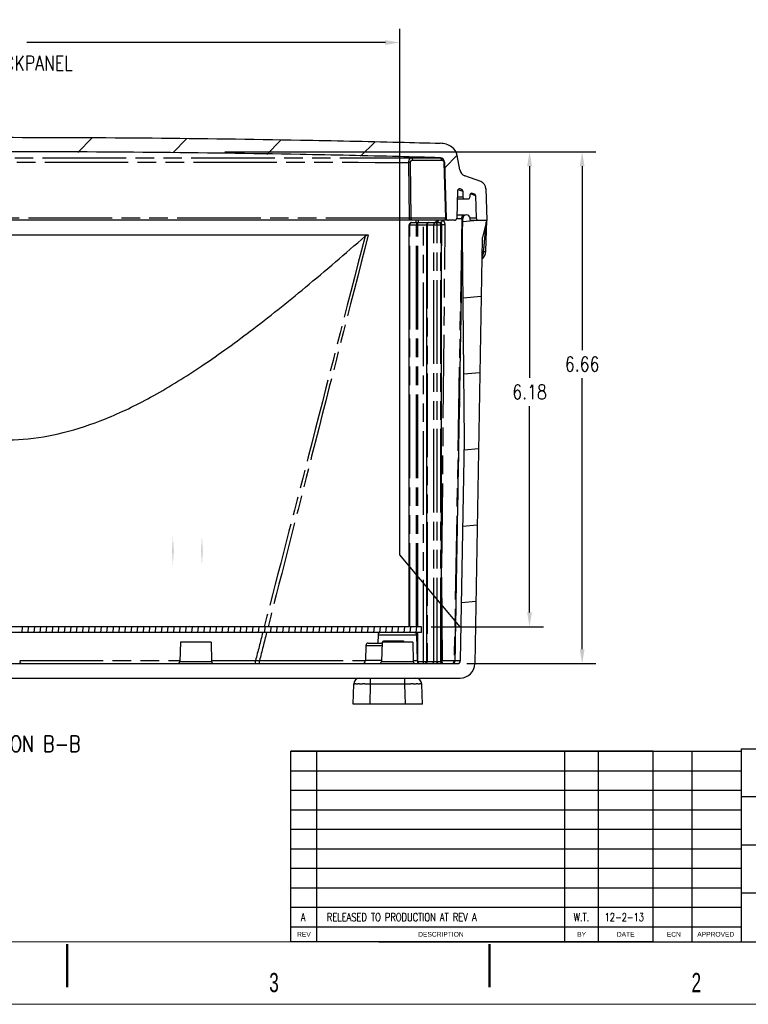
# Model space of a CAD drawing. Header units: inches. Extents: x 0 to 417, y 0 to 34.
# Tile 6 of 25: x 27 to 36, y 0 to 13. Entities that reach past the tile are written whole.
import ezdxf

# ---------------------------------------------------------------- set-up
doc = ezdxf.new("R2010")
doc.units = ezdxf.units.IN
doc.header["$LTSCALE"] = 2.42
doc.header["$MEASUREMENT"] = 0
doc.header["$PDMODE"] = 3
doc.header["$PDSIZE"] = 0.3125
doc.linetypes.add('PHANTOM', pattern=[0.8, 0.45, -0.05, 0.1, -0.05, 0.1, -0.05])
doc.layers.get('0').update_dxf_attribs({"linetype": 'CONTINUOUS'})
doc.layers.get('Defpoints').update_dxf_attribs({"linetype": 'CONTINUOUS'})
doc.layers.add('DEFAULT_3', color=7, linetype='PHANTOM')
doc.layers.add('DIMENSIONS', color=255, linetype='CONTINUOUS')
doc.styles.add('ROMAND', font='romand.shx', dxfattribs={"width": 0.8})
doc.styles.get("Standard").update_dxf_attribs({"font": 'txt', "width": 0.8})
doc.styles.add('TEXTSTYLE_2', font='txt', dxfattribs={"width": 0.88})
doc.styles.add('TEXTSTYLE_3', font='txt', dxfattribs={"width": 0.75})
doc.dimstyles.new('DIMSTYLE_1', dxfattribs={"dimtxt": 0.125, "dimasz": 0.1875, "dimexe": 0.18, "dimexo": 0.0625, "dimgap": 0.09, "dimtad": 0, "dimtih": 1, "dimtoh": 1, "dimzin": 4, "dimdsep": 46, "dimtxsty": 'Standard', "dimblk": '_FILLED', "dimblk1": '_FILLED', "dimblk2": '_FILLED', "dimcen": 0.09, "dimadec": 0, "dimazin": 0, "dimtfac": 1, "dimtofl": 0, "dimtmove": 0, "dimatfit": 3, "dimldrblk": '_FILLED', "dimfxl": 0, "dimtolj": 1, "dimtzin": 4, "dimarcsym": 0})

# ---------------------------------------------------------------- blocks, each defined once
blk = doc.blocks.new('_FILLED')
at = {"color": 0, "linetype": 'ByBlock'}
blk.add_solid([(0, 0), (-1, 0.167), (-1, -0.167)], dxfattribs=at)
blk = doc.blocks.new('*D10')
at = {"layer": 'Defpoints', "color": 0, "linetype": 'Continuous', "lineweight": 0}
for p in [(29.956, 11.099), (33.521, 11.099), (32.177, 4.915)]:
    blk.add_point(p, dxfattribs=at)
at = {"layer": 'DIMENSIONS', "color": 0, "linetype": 'Continuous', "lineweight": -2}
for p, q in [((30.019, 11.099), (33.701, 11.099)), ((33.521, 10.912), (33.521, 8.156)), ((33.521, 5.103), (33.521, 7.789)), ((32.24, 4.915), (33.701, 4.915))]:
    blk.add_line(p, q, dxfattribs=at)
at = {"layer": 'DIMENSIONS', "color": 0, "linetype": 'Continuous', "lineweight": -2, "xscale": 0.1875, "yscale": 0.1875, "zscale": 0.1875}
for p, rotation in [((33.521, 11.099), 90), ((33.521, 4.915), 270)]:
    blk.add_blockref('_FILLED', p, dxfattribs=dict(at, rotation=rotation))
at = {"layer": 'DIMENSIONS', "color": 0, "linetype": 'Continuous', "insert": (33.521, 7.973), "char_height": 0.1875, "attachment_point": 5, "style": 'ROMAND'}
blk.add_mtext('\\A1;6.18', dxfattribs=at)
blk = doc.blocks.new('*D11')
at = {"layer": 'Defpoints', "color": 0, "linetype": 'Continuous', "lineweight": 0}
for p in [(29.49, 11.099), (34.206, 11.099), (32.644, 4.435)]:
    blk.add_point(p, dxfattribs=at)
at = {"layer": 'DIMENSIONS', "color": 0, "linetype": 'Continuous', "lineweight": -2}
for p, q in [((29.553, 11.099), (34.386, 11.099)), ((34.206, 10.912), (34.206, 8.517)), ((34.206, 4.623), (34.206, 8.15)), ((32.706, 4.435), (34.386, 4.435))]:
    blk.add_line(p, q, dxfattribs=at)
at = {"layer": 'DIMENSIONS', "color": 0, "linetype": 'Continuous', "lineweight": -2, "xscale": 0.1875, "yscale": 0.1875, "zscale": 0.1875}
for p, rotation in [((34.206, 11.099), 90), ((34.206, 4.435), 270)]:
    blk.add_blockref('_FILLED', p, dxfattribs=dict(at, rotation=rotation))
at = {"layer": 'DIMENSIONS', "color": 0, "linetype": 'Continuous', "insert": (34.206, 8.334), "char_height": 0.1875, "attachment_point": 5, "style": 'ROMAND'}
blk.add_mtext('\\A1;6.66', dxfattribs=at)

msp = doc.modelspace()

# ---------------------------------------------------------------- hatches: boundary and pattern name
at = {"linetype": 'Continuous'}
h = msp.add_hatch(color=40, dxfattribs=at)
edge = h.paths.add_edge_path()
edge.add_line((28.887, 6.082), (28.887, 5.726))
edge.add_line((28.866, 6.104), (28.866, 5.704))
edge = h.paths.add_edge_path()
edge.add_line((29.265, 5.704), (29.265, 6.104))
edge.add_line((29.244, 5.726), (29.244, 6.082))

# ---------------------------------------------------------------- linework, layer by layer
at = {"color": 2, "linetype": 'Continuous'}
for p, q in [((27.637, 11.091), (27.825, 11.279)), ((28.875, 11.085), (29.06, 11.27)), ((30.098, 11.063), (30.283, 11.248)), ((31.32, 11.041), (31.505, 11.225)), ((32.417, 10.892), (32.578, 11.054)), ((32.651, 10.19), (32.844, 10.207)), ((32.655, 9.199), (32.892, 9.22)), ((32.664, 8.209), (32.875, 8.227)), ((32.669, 7.218), (32.858, 7.234)), ((32.652, 6.225), (32.84, 6.241)), ((32.635, 5.232), (32.823, 5.248)), ((26.912, 4.84), (26.919, 4.915)), ((26.991, 4.84), (26.998, 4.915)), ((27.07, 4.84), (27.077, 4.915)), ((27.149, 4.84), (27.156, 4.915)), ((27.228, 4.84), (27.235, 4.915)), ((27.307, 4.84), (27.314, 4.915)), ((27.386, 4.84), (27.393, 4.915)), ((27.465, 4.84), (27.472, 4.915)), ((27.544, 4.84), (27.551, 4.915)), ((27.623, 4.84), (27.63, 4.915)), ((27.702, 4.84), (27.709, 4.915)), ((27.781, 4.84), (27.787, 4.915)), ((27.86, 4.84), (27.866, 4.915)), ((27.939, 4.84), (27.945, 4.915)), ((28.018, 4.84), (28.024, 4.915)), ((28.097, 4.84), (28.103, 4.915)), ((28.176, 4.84), (28.182, 4.915)), ((28.255, 4.84), (28.261, 4.915)), ((28.334, 4.84), (28.34, 4.915)), ((28.413, 4.84), (28.419, 4.915)), ((28.492, 4.84), (28.498, 4.915)), ((28.571, 4.84), (28.577, 4.915)), ((28.65, 4.84), (28.656, 4.915)), ((28.729, 4.84), (28.735, 4.915)), ((28.808, 4.84), (28.814, 4.915)), ((28.887, 4.84), (28.893, 4.915)), ((28.966, 4.84), (28.972, 4.915)), ((29.045, 4.84), (29.051, 4.915)), ((29.124, 4.84), (29.13, 4.915)), ((29.203, 4.84), (29.209, 4.915)), ((29.282, 4.84), (29.288, 4.915)), ((29.361, 4.84), (29.367, 4.915)), ((29.44, 4.84), (29.446, 4.915)), ((29.519, 4.84), (29.525, 4.915)), ((29.598, 4.84), (29.604, 4.915)), ((29.677, 4.84), (29.683, 4.915)), ((29.756, 4.84), (29.762, 4.915)), ((29.835, 4.84), (29.841, 4.915)), ((29.914, 4.84), (29.92, 4.915)), ((29.993, 4.84), (29.999, 4.915)), ((30.072, 4.84), (30.078, 4.915)), ((30.151, 4.84), (30.157, 4.915)), ((30.23, 4.84), (30.236, 4.915)), ((30.309, 4.84), (30.315, 4.915)), ((30.388, 4.84), (30.394, 4.915)), ((30.467, 4.84), (30.473, 4.915)), ((30.546, 4.84), (30.552, 4.915)), ((30.625, 4.84), (30.631, 4.915)), ((30.704, 4.84), (30.71, 4.915)), ((30.783, 4.84), (30.789, 4.915)), ((30.862, 4.84), (30.868, 4.915)), ((30.941, 4.84), (30.947, 4.915)), ((31.02, 4.84), (31.026, 4.915)), ((31.099, 4.84), (31.105, 4.915)), ((31.178, 4.84), (31.184, 4.915)), ((31.257, 4.84), (31.263, 4.915)), ((31.336, 4.84), (31.342, 4.915)), ((31.414, 4.84), (31.421, 4.915)), ((31.493, 4.84), (31.5, 4.915)), ((31.572, 4.84), (31.579, 4.915)), ((31.651, 4.84), (31.658, 4.915)), ((31.73, 4.84), (31.737, 4.915)), ((31.809, 4.84), (31.816, 4.915)), ((31.888, 4.84), (31.895, 4.915)), ((31.967, 4.84), (31.974, 4.915)), ((32.046, 4.84), (32.053, 4.915)), ((35.13, 3.296), (30.413, 3.296)), ((30.413, 0.812), (30.413, 3.296)), ((35.13, 0.812), (30.413, 0.812))]:
    msp.add_line(p, q, dxfattribs=at)
at = {"color": 7, "linetype": 'Continuous'}
for p, q in [((32.612, 10.863), (32.579, 11.05)), ((32.415, 10.964), (32.434, 10.236)), ((32.886, 10.71), (32.677, 10.786)), ((32.583, 10.594), (32.573, 10.236)), ((32.636, 10.609), (32.616, 10.617)), ((32.652, 10.587), (32.654, 10.507)), ((32.745, 10.534), (32.745, 10.507)), ((32.805, 10.548), (32.779, 10.557)), ((32.818, 10.53), (32.826, 10.236)), ((32.952, 10.619), (32.963, 10.207)), ((32.58, 10.487), (32.725, 10.487)), ((32.574, 10.277), (32.673, 10.277)), ((32.446, 10.207), (20.903, 10.207)), ((31.953, 4.915), (31.953, 10.147)), ((31.983, 10.177), (32.359, 10.177)), ((32.18, 10.147), (32.18, 4.465)), ((32.374, 4.465), (32.374, 10.147)), ((32.543, 10.207), (32.464, 10.207)), ((32.648, 10.019), (32.652, 10.23)), ((32.748, 10.207), (32.747, 10.231)), ((32.748, 10.207), (32.963, 10.207)), ((32.963, 10.207), (32.908, 9.989)), ((32.952, 9.804), (32.963, 10.207)), ((21.928, 10.019), (31.421, 10.019)), ((32.551, 4.474), (32.648, 10.005)), ((32.672, 7.346), (32.648, 10.019)), ((32.905, 9.968), (32.809, 4.434)), ((32.621, 4.474), (32.672, 7.346)), ((32.115, 4.915), (21.235, 4.915)), ((32.115, 4.84), (32.115, 4.915)), ((32.115, 4.84), (21.235, 4.84)), ((31.549, 4.811), (31.546, 4.702)), ((32.05, 4.811), (32.059, 4.474)), ((28.975, 4.715), (28.968, 4.464)), ((29.375, 4.715), (28.975, 4.715)), ((29.375, 4.715), (29.381, 4.464)), ((31.389, 4.673), (31.384, 4.474)), ((31.419, 4.702), (31.6, 4.702)), ((31.6, 4.715), (31.593, 4.464)), ((32, 4.715), (31.6, 4.715)), ((32, 4.715), (32.006, 4.464)), ((20.768, 4.435), (32.581, 4.435)), ((20.73, 4.247), (32.619, 4.247)), ((31.225, 3.907), (31.231, 4.169)), ((32.125, 3.907), (32.118, 4.169)), ((32.125, 3.907), (31.225, 3.907)), ((30.412, 0.812), (30.413, 3.295)), ((30.413, 3.295), (36.277, 3.295)), ((30.751, 0.812), (30.751, 3.295)), ((33.982, 0.812), (33.982, 3.295)), ((34.417, 0.812), (34.417, 3.295)), ((35.13, 0.812), (35.13, 3.296)), ((35.64, 0.812), (35.64, 3.295)), ((36.277, 3.324), (43.168, 3.324)), ((36.277, 3.324), (36.277, 0.812)), ((30.413, 3.041), (36.277, 3.041)), ((30.413, 2.787), (36.277, 2.787)), ((40.97, 2.699), (36.277, 2.699)), ((30.413, 2.533), (36.277, 2.533)), ((30.413, 2.279), (36.277, 2.279)), ((40.97, 2.073), (36.277, 2.073)), ((30.413, 2.025), (36.277, 2.025)), ((30.413, 1.771), (36.277, 1.771)), ((30.413, 1.517), (36.277, 1.517)), ((43.168, 1.447), (36.277, 1.447)), ((30.413, 1.263), (36.277, 1.263)), ((30.413, 1.009), (36.277, 1.009)), ((31.56, 0.813), (43.167, 0.813))]:
    msp.add_line(p, q, dxfattribs=at)
at = {"color": 7, "linetype": 'Continuous', "lineweight": 0}
for p, q in [((0.5, 0.813), (43.167, 0.813)), ((0, 0), (43.667, 0))]:
    msp.add_line(p, q, dxfattribs=at)
for points in [[(27.5, 0.783, 0.029, 0.029, 0), (27.5, 0.223, 0.029, 0.029, 0)], [(33, 0.783, 0.029, 0.029, 0), (33, 0.223, 0.029, 0.029, 0)]]:
    msp.add_lwpolyline(points, format="xyseb", dxfattribs=at)
at = {"color": 7, "linetype": 'Continuous'}
for centre, radius, start, end in [((32.349, 10.93), 0.28, 55.2321, 88.4472), ((32.412, 11.021), 0.17, 10, 55.2321), ((32.355, 10.962), 0.06, 1.5, 88.446), ((32.711, 10.88), 0.1, 190, 250), ((32.852, 10.616), 0.1, 1.5, 70), ((32.608, 10.593), 0.025, 70, 178.5), ((32.627, 10.586), 0.025, 1.5, 70), ((32.77, 10.534), 0.025, 70, 178.5), ((32.798, 10.529), 0.02, 1.5, 70), ((32.674, 10.507), 0.02, 181.5, 270), ((32.725, 10.507), 0.02, 270, 358.5), ((32.699, 10.23), 0.0475, 1.5, 179), ((32.21, 10.147), 0.03, 90, 180), ((32.464, 10.237), 0.03, 181.5, 270), ((32.543, 10.237), 0.03, 270, 358.5), ((32.856, 10.237), 0.03, 181.5, 270), ((32.995, 9.967), 0.09, 165.9891, 179), ((32.822, 9.807), 0.13, 307.5329, 358.4999), ((31.579, 4.81), 0.03, 90, 178.5), ((32.02, 4.81), 0.03, 1.5, 90), ((31.419, 4.672), 0.03, 90, 178.4999), ((26.911, 4.465), 0.03, 181.5, 270), ((28.938, 4.465), 0.03, 299.5001, 358.5), ((29.411, 4.465), 0.03, 181.5, 240.4999), ((31.344, 4.475), 0.04, 270, 358.5), ((31.563, 4.465), 0.03, 270, 358.5), ((32.036, 4.465), 0.03, 181.5, 240.4999), ((32.099, 4.475), 0.04, 181.5, 270), ((32.15, 4.465), 0.03, 270, 360), ((32.404, 4.465), 0.03, 180, 240), ((32.511, 4.475), 0.04, 270, 359), ((32.581, 4.475), 0.04, 270, 358.9999), ((32.619, 4.437), 0.19, 270, 359), ((31.311, 4.167), 0.08, 90, 178.4998), ((32.038, 4.167), 0.08, 1.5, 89.9999)]:
    msp.add_arc(centre, radius, start, end, dxfattribs=at)
for points, start_tangent, end_tangent in [([(20.992, 11.21), (21.526, 11.224), (22.813, 11.252), (26.675, 11.287), (30.536, 11.252), (31.823, 11.224), (32.357, 11.21)], (0.999633, 0.027098), (0.999633, -0.027098)), ([(32.356, 11.022), (31.818, 11.036), (30.533, 11.064), (26.675, 11.099), (22.817, 11.064), (21.531, 11.036), (20.993, 11.022)], (-0.999632, 0.02712), (-0.999632, -0.02712)), ([(32.355, 11.019), (32.367, 11.018)], (0.999994, -0.003326), (0.978893, -0.204373)), ([(32.367, 11.018), (32.379, 11.015), (32.389, 11.008)], (0.978893, -0.204373), (0.816415, -0.577465)), ([(31.983, 10.177), (31.971, 10.174), (31.96, 10.166), (31.954, 10.153), (31.953, 10.147)], (-1, 0), (0.000121, -1)), ([(32.344, 10.177), (32.357, 10.174), (32.367, 10.166), (32.373, 10.153), (32.374, 10.147)], (1, 0), (-0.000121, -1)), ([(21.97, 9.999), (22.749, 9.334), (23.469, 8.761), (24.14, 8.282), (24.766, 7.902), (25.354, 7.621), (25.905, 7.442), (26.423, 7.356), (26.928, 7.357), (27.448, 7.443), (27.998, 7.623), (28.586, 7.903), (29.212, 8.284), (29.883, 8.763), (30.602, 9.335), (31.379, 9.999)], (0.752398, -0.658709), (0.752398, 0.658709)), ([(31.379, 9.999), (31.393, 10.009), (31.407, 10.016), (31.421, 10.019)], (0.752394, 0.658713), (1, 0)), ([(32.38, 5.693), (32.374, 5.693)], (-0.99981, -0.019508), (-0.999947, -0.010285))]:
    msp.add_spline(points, degree=3, dxfattribs=dict(at, start_tangent=start_tangent, end_tangent=end_tangent))
at = {"layer": 'DEFAULT_3', "color": 7, "linetype": 'PHANTOM'}
for p, q in [((31.957, 10.236), (31.95, 10.961)), ((31.979, 10.236), (31.971, 10.961)), ((32.406, 10.961), (32.425, 10.236)), ((32.588, 10.607), (32.652, 10.584)), ((32.818, 10.527), (32.752, 10.552)), ((32.654, 10.507), (32.58, 10.507)), ((31.957, 10.236), (21.392, 10.236)), ((31.953, 10.147), (32.374, 10.147)), ((31.957, 10.207), (31.957, 10.236)), ((31.962, 4.915), (31.962, 10.147)), ((32.425, 10.236), (31.979, 10.236)), ((32.042, 10.207), (32.042, 10.177)), ((32.047, 4.915), (32.047, 10.147)), ((32.068, 4.915), (32.068, 10.177)), ((32.07, 10.207), (32.07, 10.177)), ((32.14, 4.435), (32.14, 10.177)), ((32.188, 10.147), (32.188, 4.465)), ((32.273, 4.465), (32.273, 10.147)), ((32.316, 4.465), (32.316, 10.147)), ((32.365, 4.465), (32.365, 10.147)), ((32.374, 10.147), (32.379, 10.147)), ((32.374, 9.596), (32.379, 10.147)), ((32.38, 5.693), (32.422, 10.147)), ((32.64, 10.23), (32.54, 4.474)), ((32.573, 10.23), (32.64, 10.23)), ((32.826, 10.236), (32.747, 10.236)), ((32.386, 4.474), (32.38, 5.693)), ((31.549, 4.811), (32.05, 4.811)), ((32.047, 4.822), (32.047, 4.84)), ((32.068, 4.451), (32.068, 4.84)), ((31.389, 4.673), (31.598, 4.673)), ((31.617, 4.731), (31.878, 4.731)), ((28.968, 4.464), (29.381, 4.464)), ((30.004, 4.474), (31.384, 4.474)), ((30.004, 4.435), (30.004, 4.474)), ((31.593, 4.474), (31.384, 4.474)), ((31.593, 4.464), (32.006, 4.464)), ((32.006, 4.474), (32.059, 4.474)), ((32.062, 4.465), (32.374, 4.465)), ((32.386, 4.474), (32.54, 4.474)), ((32.552, 4.474), (32.621, 4.474)), ((31.451, 4.169), (31.451, 4.247)), ((31.898, 4.169), (31.898, 4.247)), ((31.444, 3.907), (31.451, 4.169)), ((31.898, 4.169), (31.451, 4.169)), ((31.905, 3.907), (31.898, 4.169))]:
    msp.add_line(p, q, dxfattribs=at)
for points, start_tangent, end_tangent in [([(21.371, 11.019), (24.907, 11.021), (28.443, 11.021), (31.978, 11.019)], (1, 0.000816), (1, -0.000816)), ([(21.399, 10.961), (24.917, 10.963), (28.434, 10.963), (31.95, 10.961)], (1, 0.000813), (1, -0.000813)), ([(31.95, 10.961), (31.951, 10.977), (31.954, 10.992), (31.959, 11.004), (31.965, 11.013), (31.972, 11.018), (31.978, 11.019)], (-0.001608, 0.999999), (0.999979, 0.006544)), ([(31.971, 10.961), (31.965, 10.961), (31.957, 10.961), (31.95, 10.961)], (-0.999885, 0.015174), (-0.999942, -0.010732)), ([(31.971, 10.961), (31.972, 10.969), (31.975, 10.976), (31.98, 10.983), (31.986, 10.987), (31.993, 10.989), (32, 10.99)], (-0.010101, 0.999949), (0.999996, 0.002879)), ([(31.978, 11.019), (32.104, 11.02), (32.23, 11.02), (32.355, 11.019)], (0.999996, 0.002922), (0.999996, -0.002925)), ([(32, 10.99), (31.997, 11.005), (31.989, 11.016), (31.978, 11.019)], (-0.019975, 0.9998), (-0.99999, 0.004556)), ([(32, 10.99), (32.125, 10.991), (32.251, 10.991), (32.376, 10.99)], (0.999996, 0.002922), (0.999996, -0.002925)), ([(32.376, 10.99), (32.373, 11.005), (32.365, 11.016), (32.355, 11.019)], (-0.01705, 0.999855), (-0.99999, 0.004581)), ([(32.376, 10.99), (32.382, 10.99), (32.388, 10.988), (32.393, 10.985), (32.398, 10.981), (32.402, 10.975), (32.405, 10.968), (32.406, 10.961)], (0.999996, -0.002913), (0.026717, -0.999643)), ([(32.406, 10.961), (32.411, 10.961), (32.414, 10.961), (32.415, 10.961)], (0.999882, 0.015331), (0.026177, -0.999657)), ([(32.64, 10.23), (32.645, 10.254), (32.657, 10.271)], (0.011307, 0.999936), (0.778907, 0.627139)), ([(32.657, 10.271), (32.673, 10.277)], (0.778907, 0.627139), (0.999999, -0.001153)), ([(31.979, 10.236), (31.974, 10.236), (31.969, 10.236), (31.963, 10.236), (31.957, 10.236)], (-0.999882, -0.015349), (-0.999941, 0.010828)), ([(31.983, 10.177), (31.973, 10.173), (31.965, 10.162), (31.962, 10.147)], (-1, 0), (0, -1)), ([(32, 10.207), (31.989, 10.211), (31.982, 10.222), (31.979, 10.236)], (-1, 0), (-0.018513, 0.999829)), ([(32.068, 10.177), (32.058, 10.173), (32.05, 10.162), (32.047, 10.147)], (-1, 0), (0.000052, -1)), ([(32.21, 10.177), (32.199, 10.173), (32.191, 10.162), (32.188, 10.147)], (-1, 0), (0, -1)), ([(32.294, 10.177), (32.284, 10.173), (32.276, 10.162), (32.273, 10.147)], (-1, 0), (-0.000024, -1)), ([(32.297, 10.184), (32.293, 10.177)], (-0.507088, -0.861895), (-0.396561, -0.918008)), ([(32.294, 10.177), (32.305, 10.173), (32.313, 10.162), (32.316, 10.147)], (1, 0), (0, -1)), ([(32.304, 10.194), (32.297, 10.184)], (-0.675771, -0.737112), (-0.507088, -0.861895)), ([(32.33, 10.207), (32.321, 10.205), (32.312, 10.201), (32.304, 10.194)], (-1, -0.000023), (-0.675771, -0.737112)), ([(32.326, 10.19), (32.319, 10.181)], (-0.437601, -0.899169), (-0.787297, -0.616574)), ([(32.33, 10.207), (32.327, 10.192), (32.326, 10.19)], (-0.012342, -0.999924), (-0.437601, -0.899169)), ([(32.344, 10.177), (32.354, 10.173), (32.362, 10.162), (32.365, 10.147)], (1, 0), (-0.000024, -1)), ([(32.38, 10.207), (32.377, 10.192), (32.369, 10.181), (32.359, 10.177)], (-0.012342, -0.999924), (-1, 0)), ([(32.363, 10.176), (32.359, 10.177)], (-0.951471, 0.307739), (-1, 0.000037)), ([(32.375, 10.166), (32.372, 10.17), (32.368, 10.174), (32.363, 10.176)], (-0.472338, 0.881418), (-0.951471, 0.307739)), ([(32.379, 10.147), (32.379, 10.154), (32.377, 10.16), (32.375, 10.166)], (0.021618, 0.999766), (-0.472338, 0.881418)), ([(32.422, 10.147), (32.408, 10.147), (32.393, 10.147), (32.379, 10.147)], (-0.999981, -0.006168), (-0.999696, 0.024675)), ([(32.422, 10.147), (32.421, 10.16), (32.418, 10.173), (32.413, 10.184), (32.406, 10.193), (32.398, 10.201), (32.389, 10.205), (32.38, 10.207)], (0.009237, 0.999957), (-1, 0.000057)), ([(32.428, 10.222), (32.425, 10.236)], (-0.387508, 0.921866), (-0.018513, 0.999829)), ([(32.434, 10.236), (32.433, 10.236), (32.431, 10.236), (32.429, 10.236), (32.425, 10.236)], (0.029883, -0.999553), (-0.999882, 0.015339)), ([(32.446, 10.207), (32.436, 10.211), (32.428, 10.222)], (-1, 0), (-0.387508, 0.921866)), ([(32.64, 10.23), (32.646, 10.231), (32.651, 10.231), (32.652, 10.23)], (0.998917, 0.046526), (-0.026802, -0.999641)), ([(32.945, 10.037), (32.949, 10.073), (32.952, 10.106), (32.954, 10.135), (32.957, 10.16)], (0.094657, 0.99551), (0.085694, 0.996321)), ([(32.957, 10.16), (32.958, 10.179), (32.959, 10.191), (32.959, 10.193)], (0.085694, 0.996321), (-0.243569, -0.969884)), ([(31.379, 9.999), (30.638, 7.126), (30.066, 4.915)], (-0.249677, -0.968329), (-0.250579, -0.968096)), ([(31.421, 10.019), (30.683, 7.136), (30.116, 4.915)], (-0.247907, -0.968784), (-0.247229, -0.968957)), ([(32.552, 4.474), (32.599, 7.147), (32.648, 10.005)], (0.017343, 0.99985), (0.017413, 0.999848)), ([(32.922, 9.8), (32.928, 9.855), (32.933, 9.907), (32.937, 9.954), (32.941, 9.997), (32.945, 10.037)], (0.096807, 0.995303), (0.094657, 0.99551)), ([(32.901, 9.727), (32.912, 9.751)], (0.516135, 0.856507), (0.348087, 0.937462)), ([(32.922, 9.8), (32.902, 9.795)], (-0.975576, -0.219662), (-0.969523, -0.245)), ([(32.912, 9.751), (32.916, 9.761), (32.922, 9.8)], (0.348087, 0.937462), (0.044408, 0.999013)), ([(32.922, 9.8), (32.938, 9.801), (32.949, 9.802), (32.952, 9.804)], (0.998986, 0.045026), (0.026166, 0.999658)), ([(30.047, 4.84), (29.952, 4.474)], (-0.250601, -0.968091), (-0.250712, -0.968062)), ([(30.097, 4.84), (30.004, 4.474)], (-0.247214, -0.968961), (-0.247139, -0.96898)), ([(31.616, 4.714), (31.617, 4.731)], (0.046337, 0.998926), (0.046522, 0.998917)), ([(31.617, 4.731), (31.623, 4.726), (31.626, 4.724)], (0.797719, -0.603029), (0.773592, -0.633684)), ([(31.617, 4.731), (31.619, 4.722), (31.62, 4.719)], (0.257328, -0.966324), (0.203374, -0.979101)), ([(31.626, 4.724), (31.629, 4.721), (31.635, 4.716), (31.636, 4.715)], (0.773592, -0.633684), (0.701889, -0.712286)), ([(31.861, 4.722), (31.869, 4.726), (31.878, 4.731)], (0.871792, 0.489876), (0.87801, 0.478642)), ([(31.872, 4.715), (31.874, 4.722)], (0.335069, 0.942194), (0.34461, 0.938746)), ([(31.874, 4.722), (31.878, 4.731)], (0.34461, 0.938746), (0.358889, 0.93338)), ([(31.878, 4.731), (31.879, 4.715)], (0.04606, -0.998939), (0.045889, -0.998947)), ([(26.881, 4.474), (27.768, 4.474), (28.968, 4.474)], (1, -0.000016), (1, -0.000183)), ([(29.381, 4.474), (29.952, 4.474)], (1, -0.000216), (1, -0.000261)), ([(29.95, 4.435), (29.951, 4.44), (29.952, 4.454), (29.952, 4.474)], (1, 0.000004), (0.001184, 0.999999)), ([(29.952, 4.474), (29.978, 4.474), (30.004, 4.474)], (0.999966, 0.008285), (0.999965, 0.008309)), ([(32.167, 4.435), (32.178, 4.439), (32.185, 4.45)], (1, 0), (0.374171, 0.92736)), ([(32.185, 4.45), (32.188, 4.465)], (0.374171, 0.92736), (0, 1)), ([(32.252, 4.435), (32.263, 4.439), (32.27, 4.45), (32.273, 4.465)], (1, 0), (0, 1)), ([(32.337, 4.435), (32.326, 4.439), (32.319, 4.45), (32.316, 4.465)], (-1, 0), (0, 1)), ([(32.368, 4.45), (32.365, 4.465)], (-0.374166, 0.927362), (0, 1)), ([(32.386, 4.435), (32.376, 4.439), (32.368, 4.45)], (-1, 0), (-0.374166, 0.927362)), ([(32.386, 4.474), (32.374, 4.474)], (-0.999446, -0.033279), (-0.999838, -0.017981)), ([(32.379, 4.447), (32.384, 4.459)], (0.47011, 0.882608), (0.223111, 0.974793)), ([(32.384, 4.459), (32.385, 4.464)], (0.223111, 0.974793), (0.152372, 0.988323)), ([(32.385, 4.464), (32.386, 4.474)], (0.152372, 0.988323), (0.000164, 1)), ([(32.511, 4.435), (32.522, 4.438), (32.531, 4.446), (32.537, 4.459), (32.54, 4.474)], (1, 0), (0.010503, 0.999945)), ([(32.512, 4.435), (32.532, 4.44), (32.546, 4.454), (32.552, 4.474)], (1, -0.000004), (0.027804, 0.999613)), ([(32.54, 4.474), (32.546, 4.474), (32.55, 4.474), (32.551, 4.474)], (0.999948, -0.010223), (0.017452, 0.999848)), ([(32.551, 4.474), (32.552, 4.474), (32.552, 4.474)], (-0.017482, -0.999847), (0.962334, -0.271871)), ([(31.451, 4.169), (31.413, 4.169), (31.376, 4.17), (31.341, 4.17), (31.31, 4.17), (31.283, 4.17), (31.261, 4.17), (31.245, 4.17), (31.235, 4.169), (31.231, 4.169)], (-0.999955, 0.009518), (-0.030485, -0.999535)), ([(32.118, 4.169), (32.114, 4.169), (32.104, 4.17), (32.088, 4.17), (32.066, 4.17), (32.039, 4.17), (32.008, 4.17), (31.973, 4.17), (31.936, 4.169), (31.898, 4.169)], (-0.030336, 0.99954), (-0.999955, -0.009517))]:
    msp.add_spline(points, degree=3, dxfattribs=dict(at, start_tangent=start_tangent, end_tangent=end_tangent))
at = {"layer": 'DIMENSIONS', "color": 2, "linetype": 'Continuous'}
for p, q in [((31.832, 5.851), (31.832, 12.701)), ((31.645, 12.521), (26.974, 12.521)), ((31.645, 12.521), (26.974, 12.521)), ((32.618, 4.915), (31.832, 5.851))]:
    msp.add_line(p, q, dxfattribs=at)

# ---------------------------------------------------------------- block references
at = {"layer": 'DIMENSIONS', "color": 2, "linetype": 'Continuous', "xscale": -0.1875, "yscale": 0.1875, "zscale": 0.1875, "rotation": 180}
msp.add_blockref('_FILLED', (31.832, 12.521), dxfattribs=at)
msp.add_blockref('_FILLED', (31.832, 12.521), dxfattribs=at)

# ---------------------------------------------------------------- texts
at = {"color": 2, "linetype": 'Continuous', "lineweight": 0, "style": 'ROMAND', "width": 0.8}
msp.add_text('SECTION B-B ', height=0.21, dxfattribs=at).set_placement((26.148, 3.285))
at = {"color": 2, "linetype": 'Continuous', "lineweight": 0, "oblique": 0, "width": 0.666668}
for s, p in [('3', (30.131, 0.158)), ('2', (35.631, 0.158))]:
    msp.add_text(s, height=0.25, dxfattribs=at).set_placement(p)
at = {"color": 7, "linetype": 'Continuous', "char_height": 0.105, "width": 6.12124, "attachment_point": 1, "line_spacing_factor": 0.900096, "style": 'TEXTSTYLE_3'}
for s, insert in [('{\\Fromans.shx|c0;A}', (30.543, 1.187)), ('{\\Fromans.shx|c0;RELEASED TO PRODUCTION AT REV A}', (30.882, 1.187)), ('{\\Fromans.shx|c0;W.T.}', (34.097, 1.187)), ('{\\Fromans|c0;12-2-13}', (34.499, 1.187))]:
    msp.add_mtext(s, dxfattribs=dict(at, insert=insert))
at = {"color": 2, "linetype": 'Continuous', "attachment_point": 2, "line_spacing_factor": 0.9, "style": 'TEXTSTYLE_2'}
for s, insert, char_height, width in [('REV', (30.583, 0.942), 0.0616, 0.17533), ('DESCRIPTION', (32.367, 0.942), 0.06164, 0.58444), ('BY', (34.199, 0.942), 0.0616, 0.11689), ('DATE', (34.773, 0.942), 0.0616, 0.22738), ('ECN', (35.4, 0.942), 0.0616, 0.22738), ('APPROVED', (35.946, 0.942), 0.0616, 0.22738)]:
    msp.add_mtext(s, dxfattribs=dict(at, insert=insert, char_height=char_height, width=width))
at = {"layer": 'DIMENSIONS', "color": 2, "linetype": 'Continuous', "insert": (26.491, 12.409), "char_height": 0.1875, "attachment_point": 5, "style": 'ROMAND'}
msp.add_mtext('\\A1;11.91\\P@TOP OF BACKPANEL', dxfattribs=at)

# ---------------------------------------------------------------- dimensions: what is measured, and where the dimension line sits
at = {"layer": 'DIMENSIONS', "color": 2, "linetype": 'Continuous'}
for base, p1, p2, picture, middle in [((34.206, 11.099), (32.644, 4.435), (29.49, 11.099), '*D11', (34.206, 8.334)), ((33.521, 11.099), (32.177, 4.915), (29.956, 11.099), '*D10', (33.521, 7.973))]:
    dim = msp.add_linear_dim(base=base, p1=p1, p2=p2, angle=90, dimstyle='DIMSTYLE_1', override={"dimtxt": 0.1875, "dimtxsty": 'ROMAND'}, dxfattribs=at)
    dim.commit()
    dim.dimension.update_dxf_attribs({"geometry": picture, "text_midpoint": middle, "dimtype": 160})

doc.saveas('drawing.dxf')
